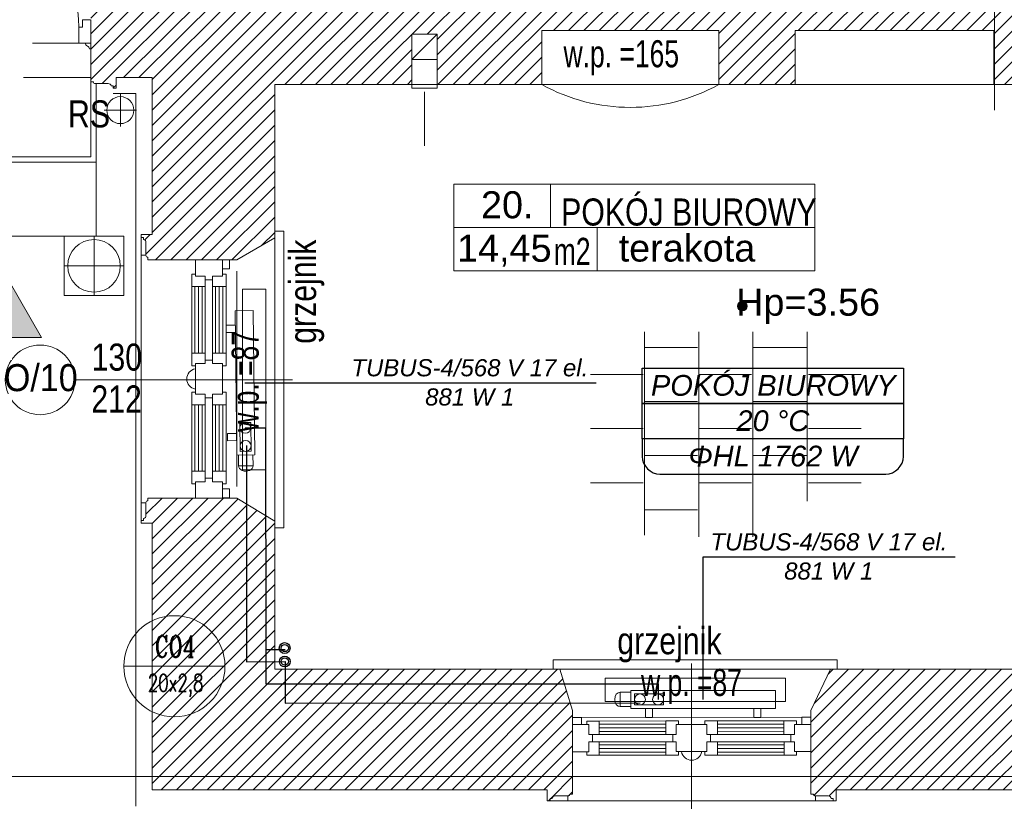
# Model space of a CAD drawing. Header units: millimetres. Extents: x -573548 to 674770, y -210017 to -47794.
# Tile 58 of 234: x 81593 to 87049, y -130159 to -125825. Entities that reach past the tile are written whole.
import ezdxf
from ezdxf.enums import TextEntityAlignment as Align
from ezdxf.lldxf.tags import DXFTag

# ---------------------------------------------------------------- set-up
doc = ezdxf.new("R2010")
doc.units = ezdxf.units.MM
for name, color, linetype, lineweight in [('_S_CO_OPIS_PION', 7, 'Continuous', 13), ('A.03 RZUT PARTERU_is$0$A-OPISY-2_Nr_pióra__2', 8, 'Continuous', 9), ('A.03 RZUT PARTERU_is$0$A-OPISY-3_Nr_pióra__6', 8, 'Continuous', 9), ('A.03 RZUT PARTERU_is$0$A-WIDOK_Nr_pióra__1', 8, 'Continuous', 9), ('A.03 RZUT PARTERU_is$0$A-WYSOKOSCI_Nr_pióra__7', 8, 'Continuous', 9), ('A.03 RZUT PARTERU_is$0$COKÓŁ_Nr_pióra__1', 8, 'Continuous', 9), ('A.03 RZUT PARTERU_is$0$detalokna_Nr_pióra__1', 8, 'Continuous', 9), ('A.03 RZUT PARTERU_is$0$detalokna_Nr_pióra__2', 8, 'Continuous', 9), ('A.03 RZUT PARTERU_is$0$detalokna_Nr_pióra__8', 8, 'Continuous', 9), ('A.03 RZUT PARTERU_is$0$DIM MALY_Nr_pióra__8', 8, 'Continuous', 9), ('A.03 RZUT PARTERU_is$0$Drawing & Figure_Nr_pióra__18', 8, 'Continuous', 9), ('A.03 RZUT PARTERU_is$0$DRZWI_Nr_pióra__2', 8, 'Continuous', 9), ('A.03 RZUT PARTERU_is$0$linia nadproza_Nr_pióra__1', 8, 'Continuous', 9), ('A.03 RZUT PARTERU_is$0$Nowe_A-DRZWI_Nr_pióra__59', 8, 'Continuous', 9), ('A.03 RZUT PARTERU_is$0$Nowe_A-OKNA-OPIS_Nr_pióra__59', 8, 'Continuous', 9), ('A.03 RZUT PARTERU_is$0$Nowe_A_okno_Nr_pióra__59', 8, 'Continuous', 9), ('A.03 RZUT PARTERU_is$0$Nowe_Annotation - Text_Nr_pióra__59', 8, 'Continuous', 9), ('A.03 RZUT PARTERU_is$0$Nowe_DRZWI_Nr_pióra__59', 8, 'Continuous', 9), ('A.03 RZUT PARTERU_is$0$Nowe_GRZEJNIK_Nr_pióra__59', 8, 'Continuous', 9), ('A.03 RZUT PARTERU_is$0$opaska_Nr_pióra__1', 8, 'Continuous', 9), ('A.03 RZUT PARTERU_is$0$opisy inne_Nr_pióra__1', 8, 'Continuous', 9), ('A.03 RZUT PARTERU_is$0$OSIE_Nr_pióra__1', 8, 'Continuous', 9), ('A.03 RZUT PARTERU_is$0$PARAPET_Nr_pióra__7', 8, 'Continuous', 9), ('A.03 RZUT PARTERU_is$0$podciagi_Nr_pióra__1', 8, 'Continuous', 9), ('A.03 RZUT PARTERU_is$0$POSADZKI_Nr_pióra__18', 8, 'Continuous', 9), ('A.03 RZUT PARTERU_is$0$PROG_Nr_pióra__6', 8, 'Continuous', 9), ('A.03 RZUT PARTERU_is$0$RURY SPUSTOWE_Nr_pióra__3', 8, 'Continuous', 9), ('A.03 RZUT PARTERU_is$0$SCHODY_Nr_pióra__1', 8, 'Continuous', 9), ('A.03 RZUT PARTERU_is$0$SCIANY_KONSTR_Nr_pióra__21', 8, 'Continuous', 9), ('A.03 RZUT PARTERU_is$0$Structural - Bearing_Nr_pióra__21', 8, 'Continuous', 9), ('A.03 RZUT PARTERU_is$0$Structural - Grid', 8, 'Continuous', 9), ('A.03 RZUT PARTERU_is$0$Structural - Grid_Nr_pióra__17', 8, 'Continuous', 9), ('A.03 RZUT PARTERU_is$0$WYCIĄG_Nr_pióra__1', 8, 'Continuous', 9), ('FLUID-Powrót', 7, 'Continuous', 30), ('FLUID-Zasilanie', 7, 'Continuous', 30), ('SAN_Armatura CO na rozwinięciu', 7, 'Continuous', 13), ('SAN_Armatura CO na rzucie', 7, 'Continuous', 13), ('SAN_Grzejniki CO na rzucie', 7, 'Continuous', 13), ('SAN_Przewody powrotne CO na rzucie', 5, 'Continuous', 40), ('SAN_Przewody zasilające CO na rzucie', 1, 'Continuous', 40)]:
    doc.layers.add(name, color=color, linetype=linetype, lineweight=lineweight)
for name, color, linetype in [('SAN_Etykiety grzejników CO na rzucie', 7, 'Continuous'), ('SAN_Etykiety pomieszczeń na rzucie', 7, 'Continuous'), ('SAN_Piony CO na rzucie', 8, 'Continuous')]:
    doc.layers.add(name, color=color, linetype=linetype)
doc.styles.add('A.03 RZUT PARTERU_is$0$STYL_AUTOMATYCZNY_2', font='arial.ttf')
doc.styles.add('A.03 RZUT PARTERU_is$0$STYL_AUTOMATYCZNY_3', font='arial.ttf', dxfattribs={"width": 0.8})
doc.styles.add('A.03 RZUT PARTERU_is$0$STYL_AUTOMATYCZNY_4', font='arial.ttf', dxfattribs={"width": 0.7})
doc.styles.add('A.03 RZUT PARTERU_is$0$STYL_AUTOMATYCZNY_6', font='arial.ttf', dxfattribs={"width": 0.9})
doc.styles.add('A.03 RZUT PARTERU_is$0$STYL_AUTOMATYCZNY_8', font='arial.ttf', dxfattribs={"width": 0.8})
doc.styles.add('Etykiety grzejników CO na rzucie', font='ariali.ttf')
doc.styles.add('Etykiety pomieszczeń na rzucie', font='ariali.ttf')
doc.styles.add('JOLARD', font='complex.shx', dxfattribs={"width": 0.7})
tags = doc.linetypes.add('DASH', pattern=[15, 10, -5]).pattern_tags.tags
tags[6:7] = [DXFTag(74, 4), DXFTag(75, 0), DXFTag(340, '0'), DXFTag(46, 0.0), DXFTag(50, 0.0), DXFTag(44, 0.0), DXFTag(45, 0.0)]
tags[4:5] = [DXFTag(74, 4), DXFTag(75, 0), DXFTag(340, '0'), DXFTag(46, 0.0), DXFTag(50, 0.0), DXFTag(44, 0.0), DXFTag(45, 0.0)]
pattern_1 = [(45, (655149.01, 0), (-42.426407, 42.426407), [])]

# ---------------------------------------------------------------- blocks, each defined once
blk = doc.blocks.new('A.03 RZUT PARTERU_is$0$Standardowy znacznik osi_3')
at = {"layer": 'A.03 RZUT PARTERU_is$0$Structural - Grid_Nr_pióra__17'}
blk.add_line((2962.2, 0), (40906.6, 0), dxfattribs=at)
at = {"layer": 'A.03 RZUT PARTERU_is$0$Structural - Grid_Nr_pióra__17', "style": 'A.03 RZUT PARTERU_is$0$STYL_AUTOMATYCZNY_2'}
for tag, p in [('AC_MarkerText_1_0', (-250, -335)), ('AC_MarkerText_1_1', (44118.7, -335))]:
    blk.add_attdef(tag, text='', height=350, rotation=180, dxfattribs=at).set_placement(p, align=Align.TOP_CENTER)
blk = doc.blocks.new('A.03 RZUT PARTERU_is')
at = {"layer": 'A.03 RZUT PARTERU_is$0$A-WIDOK_Nr_pióra__1'}
blk.add_hatch(color=256, dxfattribs=at).paths.add_polyline_path([(736630.8, -102062.3), (736328, -102586.7), (736933.5, -102586.7)])
at = {"layer": 'A.03 RZUT PARTERU_is$0$A-WYSOKOSCI_Nr_pióra__7'}
blk.add_hatch(color=256, dxfattribs=at).paths.add_polyline_path([(740844.2, -102413.1, 1), (740790.8, -102413.1, 1)])
at = {"layer": 'A.03 RZUT PARTERU_is$0$Drawing & Figure_Nr_pióra__18'}
h = blk.add_hatch(dxfattribs=at)
h.set_pattern_fill('Common_Brick_0004', color=256, style=0, pattern_type=2)
h.set_pattern_definition(pattern_1)
h.paths.add_polyline_path([(735455.7, -98345.2), (735395.7, -98345.2), (735395.7, -98360.2), (735408.7, -98360.2), (735408.7, -98372.2, -0.371445), (735421.7, -98388.1), (735421.7, -98460.5, 0.436052), (735431.7, -98470.2), (735431.7, -98485.2), (735455.7, -98485.2), (735776.3, -98485.2), (736135, -98343.5), (736135, -98085.2), (737045, -98085.2), (737045, -97887.4), (737050.6, -97887.4), (738195, -97887.4), (738195, -98085.2), (742776.3, -98085.2), (742776.3, -98665.2), (743719.8, -98665.2), (743719.8, -98281.5), (744542.7, -98281.5), (744542.7, -98665.2), (746016.3, -98665.2), (746016.3, -98855.2), (746159.7, -98855.2), (746159.7, -98855), (746166.3, -98665.2), (747246.3, -98665.2), (747246.3, -98365.2), (747246.3, -98095.2), (747282, -97255.2), (747610.7, -97256.4), (750156.3, -97265.2), (750156.3, -98890.5), (750156.3, -99595.2), (750436.3, -99595.2), (750436.3, -99735.2), (750156.3, -99735.2), (750156.3, -100105.2), (749506.3, -100105.2), (748146.3, -100105.2), (748237.5, -100675.2), (747316.3, -100675.2), (747277.5, -100675.2), (747316.3, -100105.2), (746116.3, -100105.2), (746127, -99795.6), (745975, -99795.5), (745966.3, -100035.2), (745736.3, -100035.2), (745736.3, -100220.1), (745386.3, -100158.5), (745386.3, -100035.2), (744686.1, -100035.2), (744686.1, -100035.2), (744686.1, -100011, 0.414287), (744682.1, -100007), (744608, -100007), (744608, -100035.2), (744572.3, -100035.2), (744572.3, -100138.2), (744608, -100138.2), (744608, -100165.2), (744656.3, -100165.2), (744636.3, -100774.1), (744815.5, -100774.1), (744836.8, -100774), (744836.8, -101430.2), (744836.8, -101978.1), (744836.8, -102684), (744826.3, -102684), (744826.3, -102684.1), (743396.3, -102684.1), (743396.3, -102194.7), (743396.3, -102194.7), (743396.3, -102197.7), (743266.3, -102197.7), (743266.3, -102197.5), (742673.3, -102209.9), (742676.3, -102949.1), (743286.3, -102938.9), (743416.3, -102938.9), (743416.3, -102835.5), (744796.3, -102835.5), (744796.3, -103312.4), (744796.3, -104725.5), (744416.3, -104725.5), (744326.3, -105075.5), (744326.3, -105485.5), (744326.3, -105509.5), (744341.3, -105509.5, 0.436052), (744351, -105519.5), (744423.4, -105519.5, -0.371445), (744439.3, -105532.5), (744451.3, -105532.5), (744451.3, -105545.5), (744466.3, -105545.5), (744466.3, -105485.5), (745121.3, -105485.5), (745186.3, -105485.5), (745186.3, -105475.2), (745196.3, -105475.2, -0.334097), (745216.9, -105446.2), (745227.6, -105442, 0.270785), (745273.3, -105390.9), (745285.9, -105390.9), (745285.9, -105340.5), (745515.5, -105275.5), (745515.5, -105005.5), (745512, -104885.5), (745507.4, -104725.5), (745137.4, -104725.5), (745137.4, -103312.4), (745137.4, -101978.1), (745137.4, -101430.2), (745137.4, -100774.2), (749506.3, -100756.7), (750166.3, -100754.1), (750165.2, -101260.5), (750445.2, -101260.5), (750445.2, -101400.5), (750165.2, -101400.5), (750165.2, -101430.2), (750166.3, -103065.3), (750296.3, -103065.3), (750875.7, -103065.5), (750885.5, -101430.2), (750896.1, -99665.5), (751746.1, -99666.9), (751746.2, -98956.9), (750736.3, -98955.2), (750736.2, -98955.2), (750736.3, -98890.5), (750740.7, -96695.2), (750336.3, -96678.8), (750206.3, -96678.8), (750206.3, -97105.2), (747610.7, -97087), (747356.3, -97085.2), (747356.3, -96685.2), (747136, -96684.7), (747116.3, -98095.2), (746976.3, -98096.7), (746976.3, -98096.8), (746976.3, -98352.1), (746976.3, -98376.7), (746836.3, -98376.7), (746836.3, -98098.1), (743436.3, -98133.7), (743436.3, -96675.2), (742765, -96656.2), (742765, -97545.2), (736675, -97565.2), (736675, -96685.2), (736435, -96545.2), (736235, -96545.2), (736005, -96545.2), (735981, -96545.2), (735981, -96560.2, 0.436052), (735971, -96570), (735971, -96642.3, -0.371445), (735958, -96658.2), (735958, -96670.2), (735945, -96670.2), (735945, -96685.2), (736005, -96685.2), (736005, -96800.8), (736005, -97495.2), (735455.7, -97495.2)])
h = blk.add_hatch(dxfattribs=at)
h.set_pattern_fill('Common_Brick_0004', color=256, style=0, pattern_type=2)
h.set_pattern_definition(pattern_1)
h.paths.add_polyline_path([(737251.7, -100515), (737206.3, -100825.2), (737206.3, -101145.2), (737206.3, -101169.2), (737221.3, -101169.2, 0.436052), (737231, -101179.2), (737303.4, -101179.2, -0.371445), (737319.3, -101192.2), (737331.3, -101192.2), (737331.3, -101205.2), (737346.3, -101205.2), (737346.3, -101145.2), (737546.3, -101145.2), (737546.3, -101901.5), (737546.3, -102017.1), (737486.3, -102017.1), (737486.3, -102032.1), (737499.3, -102032.1), (737499.3, -102044.1, -0.371445), (737512.3, -102060), (737512.3, -102132.3, 0.436052), (737522.3, -102142.1), (737522.3, -102157.1), (737546.3, -102157.1), (737786.3, -102157.1), (737816.3, -102157.1), (738016.3, -102157.1), (738226.3, -102035.2), (738226.3, -101185.2), (738986.3, -101185.2), (738986.3, -101045.2), (738986.3, -100905.2), (739126.3, -100905.2), (739126.3, -101185.2), (739706.3, -101185.2), (739706.3, -100885.2), (740686.3, -100885.2), (740686.3, -101185.2), (741110.5, -101185.2), (741110.5, -100885.2), (742210.5, -100885.2), (742210.5, -101185.2), (742215, -101185.2), (743166.3, -101185.2), (743166.3, -101250.1), (743396.3, -101250.1), (743396.3, -100780.2), (743396.3, -100774.1), (743596.3, -100774.1), (743576.2, -100165.2), (743576.2, -100035.2), (742776.3, -100035.2), (742776.3, -100485.2), (742215, -100485.2), (737256.1, -100485.2)])
h = blk.add_hatch(dxfattribs=at)
h.set_pattern_fill('Common_Brick_0004', color=256, style=0, pattern_type=2)
h.set_pattern_definition(pattern_1)
h.paths.add_polyline_path([(738226.3, -104425.2), (738226.3, -103604.7), (738016.3, -103477.1), (737546.3, -103477.1), (737522.3, -103477.1), (737522.3, -103492.1, 0.436052), (737512.3, -103501.8), (737512.3, -103574.2, -0.371445), (737499.3, -103590.1), (737499.3, -103602.1), (737486.3, -103602.1), (737486.3, -103617.1), (737546.3, -103617.1), (737546.3, -105095.2), (739620.7, -105095.2), (739736.3, -105095.2), (739736.3, -105155.2), (739751.3, -105155.2), (739751.3, -105142.2), (739763.3, -105142.2, -0.371445), (739779.1, -105129.2), (739851.5, -105129.2, 0.436052), (739861.3, -105119.2), (739876.3, -105119.2), (739876.3, -105095.2), (739876.3, -104883.5), (739876.3, -104855.2), (739876.3, -104655.2), (739806.3, -104425.2)])
h = blk.add_hatch(dxfattribs=at)
h.set_pattern_fill('Common_Brick_0004', color=256, style=0, pattern_type=2)
h.set_pattern_definition(pattern_1)
h.paths.add_polyline_path([(741196.3, -105119.2), (741211.3, -105119.2, 0.436052), (741221, -105129.2), (741293.4, -105129.2, -0.371445), (741309.3, -105142.2), (741321.3, -105142.2), (741321.3, -105155.2), (741336.3, -105155.2), (741336.3, -105095.2), (741451.8, -105095.2), (742686.3, -105095.2), (742686.3, -105485.5), (743566.3, -105485.5), (743566.3, -105545.5), (743581.3, -105545.5), (743581.3, -105532.5), (743593.3, -105532.5, -0.371445), (743609.1, -105519.5), (743681.5, -105519.5, 0.436052), (743691.3, -105509.5), (743706.3, -105509.5), (743706.3, -105485.5), (743706.3, -105075.5), (743706.3, -105065.1), (743706.6, -105065.1), (743716.3, -104725.5), (743416.3, -104725.5), (743416.3, -104419.1), (743406.3, -104419.1), (743406.3, -104418.5), (743136.3, -104418.5), (743136.3, -104278.5), (743416.3, -104278.5), (743416.3, -104182.6), (743416.3, -103816.5), (743286.3, -103816.5), (743286.3, -103811.5), (742676.3, -103859.1), (742676.3, -103860.2), (742676.3, -104425.2), (741306.3, -104425.2), (741196.3, -104655.2), (741196.3, -104855.2), (741196.3, -105095.2)])
at = {"layer": 'A.03 RZUT PARTERU_is$0$A-OPISY-3_Nr_pióra__6'}
for p, q in [((739754.9, -101737.4), (739754.9, -101977.5)), ((739218.8, -101977.4), (741218.8, -101977.4)), ((740011.8, -101977.5), (740011.8, -102217.5))]:
    blk.add_line(p, q, dxfattribs=at)
blk.add_lwpolyline([(739218.8, -102217.5), (739218.8, -101737.4), (741218.8, -101737.4), (741218.8, -102217.5)], close=True, dxfattribs=at)
at = {"layer": 'A.03 RZUT PARTERU_is$0$A-WIDOK_Nr_pióra__1'}
for q in [(739126.3, -100905.2), (739126.3, -101045.2)]:
    blk.add_line((738986.3, -101045.2), q, dxfattribs=at)
blk.add_lwpolyline([(736630.8, -102062.3), (736328, -102586.7), (736933.5, -102586.7)], close=True, dxfattribs=at)
at = {"layer": 'A.03 RZUT PARTERU_is$0$A-WYSOKOSCI_Nr_pióra__7'}
blk.add_circle((740817.5, -102413.1), 26.7, dxfattribs=at)
at = {"layer": 'A.03 RZUT PARTERU_is$0$COKÓŁ_Nr_pióra__1'}
for p, q in [((737206.3, -101145.2), (737206.3, -101235.2)), ((737456.3, -101235.2), (737331.3, -101235.2)), ((737456.3, -101235.2), (737456.3, -105185.2))]:
    blk.add_line(p, q, dxfattribs=at)
at = {"layer": 'A.03 RZUT PARTERU_is$0$detalokna_Nr_pióra__1'}
for p, q in [((737486.1, -102130.8), (737486.1, -102032.1)), ((737486.1, -103503.3), (737486.1, -103602.1)), ((739850, -105155.4), (739751.3, -105155.4)), ((741222.5, -105155.4), (741321.3, -105155.4))]:
    blk.add_line(p, q, dxfattribs=at)
at = {"layer": 'A.03 RZUT PARTERU_is$0$detalokna_Nr_pióra__2'}
for points in [[(738226.3, -101998.1), (738276.3, -101998.1), (738276.3, -103642.1), (738226.3, -103642.1)], [(737512.3, -102130.8), (737486.1, -102130.8), (737486.1, -103503.3), (737512.3, -103503.3)], [(739769.1, -104425.2), (739769.1, -104375.2), (741343.6, -104375.2), (741343.6, -104425.2)], [(739850, -105129.2), (739850, -105155.4), (741222.5, -105155.4), (741222.5, -105129.2)]]:
    blk.add_lwpolyline(points, dxfattribs=at)
at = {"layer": 'A.03 RZUT PARTERU_is$0$detalokna_Nr_pióra__8'}
for p, q in [((738226.3, -102035.2), (738226.3, -103604.7)), ((738016.3, -102220), (738016.3, -103414.2)), ((739806.3, -104425.2), (741306.3, -104425.2)), ((739926.3, -104693.5), (741146.2, -104693.1))]:
    blk.add_line(p, q, dxfattribs=at)
at = {"layer": 'A.03 RZUT PARTERU_is$0$DIM MALY_Nr_pióra__8'}
for p, q in [((742215, -101327.5), (742215, -99903.8)), ((737140.3, -100867.3), (737140.3, -100955.2))]:
    blk.add_line(p, q, dxfattribs=at)
at = {"layer": 'A.03 RZUT PARTERU_is$0$DRZWI_Nr_pióra__2'}
blk.add_lwpolyline([(737206.3, -100986), (737206.3, -100955.2), (737174.3, -100955.2, 0.200085), (737188.1, -100971.4, -0.284482), (737199.5, -100986)], format="xyb", close=True, dxfattribs=at)
at = {"layer": 'A.03 RZUT PARTERU_is$0$linia nadproza_Nr_pióra__1'}
blk.add_line((739706.3, -101185.2), (740686.3, -101185.2), dxfattribs=at)
at = {"layer": 'A.03 RZUT PARTERU_is$0$Nowe_A-DRZWI_Nr_pióra__59'}
blk.add_lwpolyline([(736269.1, -100867.3), (736269.1, -100007.3, -0.411511), (737140.3, -100867.3)], format="xyb", dxfattribs=at)
at = {"layer": 'A.03 RZUT PARTERU_is$0$Nowe_A-OKNA-OPIS_Nr_pióra__59'}
for p, q in [((738323.7, -102822.1), (737118.6, -102822.1)), ((740536.3, -104395.3), (740536.3, -105600.4))]:
    blk.add_line(p, q, dxfattribs=at)
blk.add_circle((736925.6, -102822.1), 193, dxfattribs=at)
at = {"layer": 'A.03 RZUT PARTERU_is$0$Nowe_A_okno_Nr_pióra__59'}
for points in [[(737935.9, -102157.1), (737785.9, -102157.1), (737785.9, -102247.1), (737840.9, -102247.1), (737840.9, -102267.1), (737880.9, -102267.1), (737880.9, -102247.1), (737935.9, -102247.1)], [(737935.9, -102157.1), (737975.9, -102157.1), (737975.9, -102207.1), (737935.9, -102207.1)], [(737765.9, -102305.3), (737840.9, -102305.3), (737840.9, -102247.1), (737785.9, -102247.1), (737785.9, -102235.3), (737765.9, -102235.3)], [(737955.9, -102305.3), (737880.9, -102305.3), (737880.9, -102247.1), (737935.9, -102247.1), (737935.9, -102235.3), (737955.9, -102235.3)], [(737765.9, -102673.9), (737840.9, -102673.9), (737840.9, -102732.1), (737785.9, -102732.1), (737785.9, -102743.9), (737765.9, -102743.9)], [(737955.9, -102673.8), (737880.9, -102673.9), (737880.9, -102732.1), (737935.9, -102732), (737935.9, -102743.8), (737955.9, -102743.8)], [(737765.9, -102960.3), (737840.9, -102960.3), (737840.9, -102902.1), (737785.9, -102902.1), (737785.9, -102890.3), (737765.9, -102890.3)], [(737955.9, -102960.3), (737880.9, -102960.3), (737880.9, -102902.1), (737935.9, -102902.1), (737935.9, -102890.3), (737955.9, -102890.3)], [(737765.9, -103328.9), (737840.9, -103328.9), (737840.9, -103387.1), (737785.9, -103387.1), (737785.9, -103398.9), (737765.9, -103398.9)], [(737955.9, -103328.8), (737880.9, -103328.9), (737880.9, -103387.1), (737935.9, -103387), (737935.9, -103398.8), (737955.9, -103398.8)], [(737935.9, -103477), (737785.9, -103477.1), (737785.9, -103387.1), (737840.9, -103387.1), (737840.9, -103367.1), (737880.9, -103367.1), (737880.9, -103387.1), (737935.9, -103387)], [(737935.9, -103477), (737975.9, -103477), (737975.9, -103427), (737935.9, -103427)], [(739876.3, -104733.5), (739876.3, -104693.5), (739926.3, -104693.5), (739926.3, -104733.5)], [(740024.5, -104713.5), (740024.5, -104788.5), (739966.3, -104788.5), (739966.3, -104733.5), (739954.5, -104733.5), (739954.5, -104713.5)], [(740393, -104713.4), (740393, -104788.4), (740451.2, -104788.4), (740451.2, -104733.4), (740463, -104733.4), (740463, -104713.4)], [(740679.5, -104713.3), (740679.5, -104788.3), (740621.3, -104788.3), (740621.3, -104733.3), (740609.5, -104733.3), (740609.5, -104713.3)], [(741048, -104713.2), (741048, -104788.2), (741106.2, -104788.2), (741106.2, -104733.2), (741118, -104733.2), (741118, -104713.2)], [(741146.2, -104733.1), (741146.2, -104693.1), (741196.2, -104693.1), (741196.2, -104733.1)], [(739876.3, -104733.5), (739876.3, -104883.5), (739966.3, -104883.5), (739966.3, -104828.5), (739986.3, -104828.5), (739986.3, -104788.5), (739966.3, -104788.5), (739966.3, -104733.5)], [(741196.2, -104733.1), (741196.3, -104883.1), (741106.3, -104883.2), (741106.2, -104828.2), (741086.2, -104828.2), (741086.2, -104788.2), (741106.2, -104788.2), (741106.2, -104733.2)], [(740024.5, -104903.5), (740024.5, -104828.5), (739966.3, -104828.5), (739966.3, -104883.5), (739954.5, -104883.5), (739954.5, -104903.5)], [(740393.1, -104903.4), (740393, -104828.4), (740451.2, -104828.4), (740451.3, -104883.4), (740463.1, -104883.4), (740463.1, -104903.4)], [(740679.5, -104903.3), (740679.5, -104828.3), (740621.3, -104828.3), (740621.3, -104883.3), (740609.5, -104883.3), (740609.5, -104903.3)], [(741048.1, -104903.2), (741048.1, -104828.2), (741106.2, -104828.2), (741106.3, -104883.2), (741118.1, -104883.2), (741118.1, -104903.2)]]:
    blk.add_lwpolyline(points, close=True, dxfattribs=at)
for points in [[(737765.9, -102673.9), (737765.9, -102305.3)], [(737783.4, -102305.3), (737783.3, -102673.9)], [(737803.4, -102305.3), (737803.3, -102673.9)], [(737823.4, -102305.3), (737823.3, -102673.9)], [(737840.9, -102305.3), (737840.9, -102673.9)], [(737880.9, -102305.3), (737880.9, -102673.9)], [(737898.4, -102305.3), (737898.2, -102673.9)], [(737918.4, -102305.3), (737918.2, -102673.9)], [(737938.4, -102305.3), (737938.2, -102673.8)], [(737955.9, -102673.8), (737955.9, -102305.3)], [(737785.9, -102822.1), (737785.9, -102732.1), (737840.9, -102732.1), (737840.9, -102712.1), (737880.9, -102712.1), (737880.9, -102732.1), (737935.9, -102732), (737935.9, -102822), (737935.9, -102822)], [(737785.9, -102812.1), (737785.9, -102902.1), (737840.9, -102902.1), (737840.9, -102922.1), (737880.9, -102922.1), (737880.9, -102902.1), (737935.9, -102902.1), (737935.9, -102812.1), (737935.9, -102812.1)], [(737765.9, -102960.3), (737765.9, -103328.9)], [(737783.4, -103328.9), (737783.3, -102960.3)], [(737803.4, -103328.9), (737803.3, -102960.3)], [(737823.4, -103328.9), (737823.3, -102960.3)], [(737840.9, -103328.9), (737840.9, -102960.3)], [(737880.9, -103328.9), (737880.9, -102960.3)], [(737898.4, -103328.9), (737898.2, -102960.3)], [(737918.4, -103328.9), (737918.2, -102960.3)], [(737938.4, -103328.8), (737938.2, -102960.3)], [(737955.9, -102960.3), (737955.9, -103328.8)], [(740393, -104713.4), (740024.5, -104713.5)], [(740679.5, -104713.3), (741048, -104713.2)], [(740024.5, -104731), (740393, -104731)], [(740024.5, -104751), (740393, -104751)], [(740541.3, -104883.3), (740451.3, -104883.4), (740451.2, -104828.4), (740431.2, -104828.4), (740431.2, -104788.4), (740451.2, -104788.4), (740451.2, -104733.4), (740541.2, -104733.3), (740541.2, -104733.4)], [(740531.3, -104883.3), (740621.3, -104883.3), (740621.3, -104828.3), (740641.3, -104828.3), (740641.3, -104788.3), (740621.3, -104788.3), (740621.3, -104733.3), (740531.3, -104733.3), (740531.3, -104733.3)], [(741048, -104730.7), (740679.5, -104731)], [(741048, -104750.7), (740679.5, -104751)], [(740024.5, -104771), (740393, -104771)], [(740024.5, -104788.5), (740393, -104788.4)], [(741048, -104770.7), (740679.5, -104771)], [(741048, -104788.2), (740679.5, -104788.3)], [(740024.5, -104828.5), (740393, -104828.4)], [(740024.5, -104846), (740393.1, -104846)], [(740024.5, -104866), (740393.1, -104866)], [(741048.1, -104828.2), (740679.5, -104828.3)], [(741048.1, -104845.7), (740679.5, -104845.9)], [(741048.1, -104865.7), (740679.5, -104865.9)], [(740024.5, -104886), (740393.1, -104886)], [(740393.1, -104903.4), (740024.5, -104903.5)], [(741048.1, -104885.7), (740679.5, -104885.9)], [(740679.5, -104903.3), (741048.1, -104903.2)]]:
    blk.add_lwpolyline(points, dxfattribs=at)
for points in [[(737785.9, -102873.3), (737785.9, -102760.9, 0.845314)], [(740592.5, -104883.3), (740480.1, -104883.3, 0.845314)]]:
    blk.add_lwpolyline(points, format="xyb", close=True, dxfattribs=at)
at = {"layer": 'A.03 RZUT PARTERU_is$0$Nowe_DRZWI_Nr_pióra__59'}
blk.add_lwpolyline([(737204.3, -100825.2), (737161, -100825.2), (737161, -100867.3), (737140.3, -100867.3), (737140.3, -100955.2), (737204.3, -100955.2)], dxfattribs=at)
at = {"layer": 'A.03 RZUT PARTERU_is$0$Nowe_GRZEJNIK_Nr_pióra__59'}
for points in [[(738046.3, -102320.1), (738046.3, -103320.1), (738176.3, -103320.1), (738176.3, -102320.1)], [(740056.4, -104605.2), (741056.4, -104605.2), (741056.4, -104475.2), (740056.4, -104475.2)]]:
    blk.add_lwpolyline(points, close=True, dxfattribs=at)
at = {"layer": 'A.03 RZUT PARTERU_is$0$opaska_Nr_pióra__1'}
blk.add_lwpolyline([(737389.2, -102025.2), (737059.2, -102025.2), (737059.2, -102355.2), (737389.2, -102355.2)], close=True, dxfattribs=at)
blk.add_circle((737224.2, -102190.2), 145.8, dxfattribs=at)
at = {"layer": 'A.03 RZUT PARTERU_is$0$OSIE_Nr_pióra__1'}
for p, q in [((737370.3, -101416.7), (737370.3, -101236.7)), ((737280.3, -101326.7), (737460.3, -101326.7)), ((737224.2, -102025.2), (737224.2, -102355.2)), ((737389.2, -102190.2), (737059.2, -102190.2))]:
    blk.add_line(p, q, dxfattribs=at)
at = {"layer": 'A.03 RZUT PARTERU_is$0$podciagi_Nr_pióra__1'}
for p, q in [((741110.5, -100885.2), (741110.5, -101185.2)), ((742210.5, -100885.2), (741110.5, -100885.2)), ((742210.5, -100885.2), (742210.5, -101185.2)), ((736832.7, -101145.2), (737206.3, -101145.2))]:
    blk.add_line(p, q, dxfattribs=at)
blk.add_arc((740196.3, -100298.5), 1013.1, 241.0759, 298.9241, dxfattribs=at)
at = {"layer": 'A.03 RZUT PARTERU_is$0$POSADZKI_Nr_pióra__18'}
for p, q in [((740275.6, -102556.5), (740275.6, -103683.3)), ((740575.6, -102556.5), (740575.6, -103692.1)), ((740875.6, -102556.5), (740875.6, -103692.1)), ((741175.6, -102556.5), (741175.6, -103494.7)), ((740568.1, -102642.3), (740275.6, -102642.3)), ((740875.6, -102642.3), (741175.6, -102642.3)), ((740268.1, -102792.1), (739975.6, -102792.1)), ((740575.6, -102792.1), (740868.1, -102792.1)), ((741475.6, -102792.1), (741183.1, -102792.1)), ((740568.1, -102942.3), (740275.6, -102942.3)), ((740875.6, -102942.3), (741175.6, -102942.3)), ((740268.1, -103092.1), (739975.6, -103092.1)), ((740575.6, -103092.1), (740868.1, -103092.1)), ((741475.6, -103092.1), (741183.1, -103092.1)), ((740568.1, -103242.3), (740275.6, -103242.3)), ((740875.6, -103242.3), (741175.6, -103242.3)), ((740268.1, -103392.1), (739975.6, -103392.1)), ((740575.6, -103392.1), (740868.1, -103392.1)), ((741475.6, -103392.1), (741183.1, -103392.1)), ((740568.1, -103542.3), (740275.6, -103542.3))]:
    blk.add_line(p, q, dxfattribs=at)
at = {"layer": 'A.03 RZUT PARTERU_is$0$PROG_Nr_pióra__6'}
blk.add_line((736884, -100955.2), (737190.3, -100955.2), dxfattribs=at)
at = {"layer": 'A.03 RZUT PARTERU_is$0$RURY SPUSTOWE_Nr_pióra__3'}
blk.add_circle((737370.3, -101326.7), 75, dxfattribs=at)
at = {"layer": 'A.03 RZUT PARTERU_is$0$SCHODY_Nr_pióra__1'}
for p in [(737236.3, -101615.2), (735835.3, -102025.2)]:
    blk.add_line(p, (737236.3, -102025.2), dxfattribs=at)
for points in [[(735876.3, -101235.2), (735876.3, -101615.2), (737236.3, -101615.2), (737236.3, -101179.2)], [(735906.3, -101235.2), (735906.3, -101585.2), (737206.3, -101585.2), (737206.3, -101235.2)]]:
    blk.add_lwpolyline(points, dxfattribs=at)
at = {"layer": 'A.03 RZUT PARTERU_is$0$SCIANY_KONSTR_Nr_pióra__21'}
for p, q in [((739706.3, -100885.2), (739706.3, -101185.2)), ((740686.3, -100885.2), (739706.3, -100885.2)), ((740686.3, -100885.2), (740686.3, -101185.2)), ((738986.3, -100905.2), (738986.3, -101185.2)), ((738986.3, -100905.2), (739126.3, -100905.2)), ((739126.3, -100905.2), (739126.3, -101185.2)), ((737816.3, -102157.1), (737546.3, -102157.1)), ((737786.3, -102157.1), (737986.3, -102157.1)), ((737786.3, -102157.1), (737986.3, -102157.1)), ((737786.3, -102157.1), (737986.3, -102157.1)), ((737816.3, -102157.1), (738016.3, -102157.1)), ((737546.3, -103477.1), (738016.3, -103477.1)), ((737816.3, -103477.1), (738016.3, -103477.1)), ((739876.3, -104655.2), (739806.3, -104425.2)), ((741196.3, -104655.2), (741306.3, -104425.2)), ((739876.3, -104855.2), (739876.3, -104655.2)), ((739876.3, -104855.2), (739876.3, -104655.2)), ((739876.3, -104855.2), (739876.3, -104655.2)), ((741196.3, -104855.2), (741196.3, -104655.2)), ((739876.3, -104855.2), (739876.3, -105095.2)), ((741196.3, -105095.2), (741196.3, -104855.2))]:
    blk.add_line(p, q, dxfattribs=at)
blk.add_lwpolyline([(739126.3, -101045.2), (739126.3, -100905.2), (738986.3, -100905.2), (738986.3, -101045.2)], dxfattribs=at)
blk.add_lwpolyline([(737546.3, -103477.1), (737522.3, -103477.1), (737522.3, -103492.1, 0.436052), (737512.3, -103501.8), (737512.3, -103574.2, -0.371445), (737499.3, -103590.1), (737499.3, -103602.1), (737486.3, -103602.1), (737486.3, -103617.1), (737546.3, -103617.1), (737546.3, -103732.6)], format="xyb", dxfattribs=at)
at = {"layer": 'A.03 RZUT PARTERU_is$0$Structural - Bearing_Nr_pióra__21'}
for p, q in [((737206.3, -100825.2), (737206.3, -101145.2)), ((737546.3, -101145.2), (737346.3, -101145.2)), ((737546.3, -101145.2), (737546.3, -102017.1)), ((738226.3, -101185.2), (738226.3, -102035.2)), ((738986.3, -101185.2), (738226.3, -101185.2)), ((739706.3, -101185.2), (739126.3, -101185.2)), ((742210.5, -101185.2), (740686.3, -101185.2)), ((743166.3, -101185.2), (742210.5, -101185.2)), ((738016.3, -102157.1), (738226.3, -102035.2)), ((738016.3, -103477.1), (738226.3, -103604.7)), ((737546.3, -103617.1), (737546.3, -105095.2)), ((738226.3, -103604.7), (738226.3, -104425.2)), ((739806.3, -104425.2), (738226.3, -104425.2)), ((742676.3, -104425.2), (741306.3, -104425.2)), ((739736.3, -105095.2), (737546.3, -105095.2)), ((742686.3, -105095.2), (741336.3, -105095.2))]:
    blk.add_line(p, q, dxfattribs=at)
for points in [[(737206.3, -101145.2), (737206.3, -101169.2), (737221.3, -101169.2, 0.436052), (737231, -101179.2), (737303.4, -101179.2, -0.371445), (737319.3, -101192.2), (737331.3, -101192.2), (737331.3, -101205.2), (737346.3, -101205.2), (737346.3, -101145.2), (737461.8, -101145.2)], [(737546.3, -102157.1), (737522.3, -102157.1), (737522.3, -102142.1, -0.436052), (737512.3, -102132.3), (737512.3, -102060, 0.371445), (737499.3, -102044.1), (737499.3, -102032.1), (737486.3, -102032.1), (737486.3, -102017.1), (737546.3, -102017.1), (737546.3, -101901.5)], [(737546.3, -103477.1), (737522.3, -103477.1), (737522.3, -103492.1, 0.436052), (737512.3, -103501.8), (737512.3, -103574.2, -0.371445), (737499.3, -103590.1), (737499.3, -103602.1), (737486.3, -103602.1), (737486.3, -103617.1), (737546.3, -103617.1), (737546.3, -103732.6)], [(739876.3, -105095.2), (739876.3, -105119.2), (739861.3, -105119.2, -0.436052), (739851.5, -105129.2), (739779.1, -105129.2, 0.371445), (739763.3, -105142.2), (739751.3, -105142.2), (739751.3, -105155.2), (739736.3, -105155.2), (739736.3, -105095.2), (739620.7, -105095.2)], [(741196.3, -105095.2), (741196.3, -105119.2), (741211.3, -105119.2, 0.436052), (741221, -105129.2), (741293.4, -105129.2, -0.371445), (741309.3, -105142.2), (741321.3, -105142.2), (741321.3, -105155.2), (741336.3, -105155.2), (741336.3, -105095.2), (741451.8, -105095.2)]]:
    blk.add_lwpolyline(points, format="xyb", dxfattribs=at)
at = {"layer": 'A.03 RZUT PARTERU_is$0$WYCIĄG_Nr_pióra__1'}
blk.add_lwpolyline([(739126.3, -101205.2), (739126.3, -101185.2), (738986.3, -101185.2), (738986.3, -101205.2)], close=True, dxfattribs=at)
blk.add_lwpolyline([(739056.3, -101225.9), (739056.3, -101376.6), (739056.3, -101524.3)], dxfattribs=at)
at = {"layer": 'A.03 RZUT PARTERU_is$0$Structural - Grid', "zscale": 1000, "rotation": 180}
blk.add_blockref('A.03 RZUT PARTERU_is$0$Standardowy znacznik osi_3', (776835.6, -105021.8), dxfattribs=at)
at = {"layer": 'A.03 RZUT PARTERU_is$0$A-OPISY-2_Nr_pióra__2', "char_height": 150}
for s, insert, attachment_point, style in [('\\A1;{\\pql;\\fArial|b0|i0|c238|p0;\\W1.000000;20.}', (739368.8, -101928.6), 7, 'A.03 RZUT PARTERU_is$0$STYL_AUTOMATYCZNY_2'), ('\\A1;{\\pql;\\fArial|b0|i0|c238|p0;\\W0.800000;POKÓJ BIUROWY}', (739813.1, -101968.6), 7, 'A.03 RZUT PARTERU_is$0$STYL_AUTOMATYCZNY_3'), ('\\A1;{\\pqr;\\fArial|b0|i0|c238|p0;\\W0.700000;m2}', (739976, -102034.6), 3, 'A.03 RZUT PARTERU_is$0$STYL_AUTOMATYCZNY_4'), ('\\A1;{\\pql;\\fArial|b0|i0|c238|p0;\\W1.000000;terakota}', (740131.7, -102168.4), 7, 'A.03 RZUT PARTERU_is$0$STYL_AUTOMATYCZNY_2'), ('\\A1;{\\pql;\\fArial|b0|i0|c238|p0;\\W1.000000;14,45}', (739235.8, -102195.2), 7, 'A.03 RZUT PARTERU_is$0$STYL_AUTOMATYCZNY_2')]:
    blk.add_mtext(s, dxfattribs=dict(at, insert=insert, attachment_point=attachment_point, style=style))
at = {"layer": 'A.03 RZUT PARTERU_is$0$A-WYSOKOSCI_Nr_pióra__7', "insert": (741181.6, -102414), "char_height": 150, "attachment_point": 5, "style": 'A.03 RZUT PARTERU_is$0$STYL_AUTOMATYCZNY_2'}
blk.add_mtext('\\A1;{\\pqc;\\fArial|b0|i0|c238|p0;\\W1.000000;Hp=3.56}', dxfattribs=at)
at = {"layer": 'A.03 RZUT PARTERU_is$0$Nowe_A-OKNA-OPIS_Nr_pióra__59', "char_height": 150, "attachment_point": 5}
for s, insert, style in [('\\A1;{\\pqc;\\fArial|b0|i0|c238|p0;\\W0.800000;130}', (737350.6, -102697), 'A.03 RZUT PARTERU_is$0$STYL_AUTOMATYCZNY_3'), ('\\A1;{\\pqc;\\fArial|b0|i0|c238|p0;\\W0.900000;O/10}', (736929.4, -102810.8), 'A.03 RZUT PARTERU_is$0$STYL_AUTOMATYCZNY_6'), ('\\A1;{\\pqc;\\fArial|b0|i0|c238|p0;\\W0.800000;212}', (737349.3, -102928.1), 'A.03 RZUT PARTERU_is$0$STYL_AUTOMATYCZNY_3')]:
    blk.add_mtext(s, dxfattribs=dict(at, insert=insert, style=style))
at = {"layer": 'A.03 RZUT PARTERU_is$0$Nowe_Annotation - Text_Nr_pióra__59', "insert": (738500.3, -102621.9), "char_height": 150, "attachment_point": 7, "rotation": 90, "style": 'A.03 RZUT PARTERU_is$0$STYL_AUTOMATYCZNY_8'}
blk.add_mtext('\\A1;{\\pql;\\fArial|b0|i0|c238|p0;\\W0.800000;grzejnik }', dxfattribs=at)
at = {"layer": 'A.03 RZUT PARTERU_is$0$Nowe_Annotation - Text_Nr_pióra__59', "insert": (740124.3, -104388.7), "char_height": 150, "attachment_point": 7, "style": 'A.03 RZUT PARTERU_is$0$STYL_AUTOMATYCZNY_8'}
blk.add_mtext('\\A1;{\\pql;\\fArial|b0|i0|c238|p0;\\W0.800000;grzejnik }', dxfattribs=at)
at = {"layer": 'A.03 RZUT PARTERU_is$0$opisy inne_Nr_pióra__1', "insert": (737196.5, -101348.6), "char_height": 150, "attachment_point": 5, "style": 'A.03 RZUT PARTERU_is$0$STYL_AUTOMATYCZNY_3'}
blk.add_mtext('\\A1;{\\pqc;\\fArial|b0|i0|c238|p0;\\W0.800000;RS}', dxfattribs=at)
at = {"layer": 'A.03 RZUT PARTERU_is$0$PARAPET_Nr_pióra__7', "char_height": 150, "attachment_point": 7, "style": 'A.03 RZUT PARTERU_is$0$STYL_AUTOMATYCZNY_4'}
for s, insert in [('\\A1;{\\pql;\\fArial|b0|i0|c238|p0;\\W0.700000;w.p. =165}', (739826.4, -101134.3)), ('\\A1;{\\pql;\\fArial|b0|i0|c238|p0;\\W0.700000;w.p. =87}', (740256, -104619.6))]:
    blk.add_mtext(s, dxfattribs=dict(at, insert=insert))
at = {"layer": 'A.03 RZUT PARTERU_is$0$PARAPET_Nr_pióra__7', "insert": (738182.2, -103109.9), "char_height": 150, "attachment_point": 7, "rotation": 90, "style": 'A.03 RZUT PARTERU_is$0$STYL_AUTOMATYCZNY_4'}
blk.add_mtext('\\A1;{\\pql;\\fArial|b0|i0|c238|p0;\\W0.700000;w.p. =87}', dxfattribs=at)
blk = doc.blocks.new('CZLVK_P_55_5_80_0_10_V')
at = {"layer": 'SAN_Grzejniki CO na rzucie'}
for points in [[(-280, -50), (-280, 0), (-320, 0), (-320, -50)], [(320, -50), (320, 0), (280, 0), (280, -50)], [(400, -150), (-400, -150), (-400, -50), (400, -50), (400, -150)]]:
    blk.add_lwpolyline(points, dxfattribs=at)
blk = doc.blocks.new('VERTPIPECORETURN_P')
at = {"layer": 'SAN_Przewody powrotne CO na rzucie', "lineweight": 13}
blk.add_circle((0, 0), 30, dxfattribs=at)
blk = doc.blocks.new('VERTPIPECOSUPPLY_P')
at = {"layer": 'SAN_Przewody zasilające CO na rzucie', "lineweight": 13}
blk.add_circle((0, 0), 30, dxfattribs=at)
blk = doc.blocks.new('ZTGRZVK_P_V')
at = {"layer": 'SAN_Armatura CO na rozwinięciu'}
blk.add_lwpolyline([(-50, 40), (-110, 40), (-110, -40), (-50, -40), (-50, 40)], dxfattribs=at)
blk.add_ellipse((-110, 0), major_axis=(0, 40), ratio=0.75, start_param=0, end_param=3.141593, dxfattribs=at)
blk = doc.blocks.new('ZAWGVK_P_V')
at = {"layer": 'SAN_Armatura CO na rzucie'}
blk.add_lwpolyline([(80, 30), (-80, 30), (-80, -30), (80, -30), (80, 30)], dxfattribs=at)
blk = doc.blocks.new('CZLVK_P_55_5_80_0_10')
at = {"layer": 'SAN_Grzejniki CO na rzucie'}
for points in [[(-320, -50), (-320, 0), (-280, 0), (-280, -50)], [(280, -50), (280, 0), (320, 0), (320, -50)], [(-400, -150), (400, -150), (400, -50), (-400, -50), (-400, -150)]]:
    blk.add_lwpolyline(points, dxfattribs=at)
blk = doc.blocks.new('ZTGRZVK_P')
at = {"layer": 'SAN_Armatura CO na rozwinięciu'}
blk.add_lwpolyline([(50, 40), (110, 40), (110, -40), (50, -40), (50, 40)], dxfattribs=at)
blk.add_ellipse((110, 0), major_axis=(0, 40), ratio=0.75, start_param=3.141593, end_param=6.283185, dxfattribs=at)
blk = doc.blocks.new('ZAWGVK_P')
at = {"layer": 'SAN_Armatura CO na rzucie'}
blk.add_lwpolyline([(-80, 30), (80, 30), (80, -30), (-80, -30), (-80, 30)], dxfattribs=at)

msp = doc.modelspace()

# ---------------------------------------------------------------- linework, layer by layer
at = {"layer": '_S_CO_OPIS_PION', "lineweight": 9, "ltscale": 50}
msp.add_line((82170, -129409.8), (82730.4, -129409.8), dxfattribs=at)
msp.add_circle((82450.2, -129409.8), 280.2, dxfattribs=at)
at = {"layer": 'FLUID-Powrót', "color": 142, "linetype": 'DASH', "ltscale": 10}
for points in [[(82850.1, -128185.8), (82850.1, -129384.5), (83063.6, -129384.1)], [(83063.6, -129384.1), (83063.6, -129614.1), (85030.8, -129612)]]:
    msp.add_lwpolyline(points, dxfattribs=at)
at = {"layer": 'FLUID-Powrót', "color": 142, "linetype": 'DASH', "ltscale": 2}
msp.add_circle((83062.1, -129383.6), 30, dxfattribs=at)
at = {"layer": 'FLUID-Powrót', "color": 142, "linetype": 'DASH', "ltscale": 10}
msp.add_circle((83061.7, -129383.6), 20, dxfattribs=at)
at = {"layer": 'FLUID-Zasilanie', "color": 11, "linetype": 'Continuous'}
msp.add_line((85130.5, -129507.5), (85130.5, -129593.5), dxfattribs=at)
for points in [[(82842.9, -128088.4), (82955.4, -128088.3)], [(82955.4, -128088.3), (82956.4, -129317.7), (83063.4, -129317.7)], [(82956.4, -129317.7), (82956.4, -129507.5), (85130.5, -129507.5)]]:
    msp.add_lwpolyline(points, dxfattribs=at)
for centre, radius in [((83061.2, -129309, 0), 30), ((83061.7, -129309), 20)]:
    msp.add_circle(centre, radius, dxfattribs=at)
at = {"layer": 'SAN_Etykiety grzejników CO na rzucie'}
for p, q in [((82840.9, -127838.4), (83390.9, -127838.4)), ((83390.9, -127838.4), (84787.9, -127838.4)), ((85380.5, -129593.5), (85380.5, -128803.5)), ((85380.5, -128803.5), (86777.5, -128803.5))]:
    msp.add_line(p, q, dxfattribs=at)
at = {"layer": 'SAN_Etykiety pomieszczeń na rzucie'}
for points in [[(85042.1, -127953.2), (85042.1, -127757.2), (86491.1, -127757.2), (86491.1, -127953.2), (85042.1, -127953.2)], [(85042.1, -128149.2), (85042.1, -127953.2), (86491.1, -127953.2), (86491.1, -128149.2), (85042.1, -128149.2)]]:
    msp.add_lwpolyline(points, dxfattribs=at)
msp.add_open_spline([(85042.1, -128149.2), (85042.1, -128158.2), (85042.1, -128238.2), (85042.1, -128247.2), (85042.1, -128247.2), (85042.1, -128296.2), (85091.1, -128345.2), (85140.1, -128345.2), (85140.1, -128345.2), (85149.1, -128345.2), (86384.1, -128345.2), (86393.1, -128345.2), (86393.1, -128345.2), (86442.1, -128345.2), (86491.1, -128296.2), (86491.1, -128247.2), (86491.1, -128247.2), (86491.1, -128238.2), (86491.1, -128158.2), (86491.1, -128149.2)], degree=3, knots=[0, 0, 0, 0, 0.05, 0.05, 0.05, 0.050001, 0.1, 0.1, 0.1, 0.100001, 0.15, 0.15, 0.15, 0.150001, 0.2, 0.2, 0.2, 0.200001, 1, 1, 1, 1], dxfattribs=at)

# ---------------------------------------------------------------- block references
at = {"color": 150}
msp.add_blockref('A.03 RZUT PARTERU_is', (-655219.6, -25000), dxfattribs=at)
at = {"layer": 'SAN_Armatura CO na rzucie'}
for name, p, rotation in [('ZAWGVK_P_V', (82843.9, -128138.4), 90.66842043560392), ('ZTGRZVK_P_V', (82844.9, -128188.4), 90.66842043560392), ('ZTGRZVK_P', (85030.5, -129593.5), 180), ('ZAWGVK_P', (85080.5, -129593.5), 180)]:
    msp.add_blockref(name, p, dxfattribs=dict(at, rotation=rotation))
at = {"layer": 'SAN_Grzejniki CO na rzucie'}
for name, p, rotation in [('CZLVK_P_55_5_80_0_10_V', (82740.9, -127839.4), 90.66842043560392), ('CZLVK_P_55_5_80_0_10', (85380.5, -129693.5), 180)]:
    msp.add_blockref(name, p, dxfattribs=dict(at, rotation=rotation))
at = {"layer": 'SAN_Piony CO na rzucie'}
for name, p in [('VERTPIPECOSUPPLY_P', (82842.9, -128088.4)), ('VERTPIPECORETURN_P', (82844.9, -128188.4)), ('VERTPIPECORETURN_P', (85030.5, -129593.5)), ('VERTPIPECOSUPPLY_P', (85130.5, -129593.5))]:
    msp.add_blockref(name, p, dxfattribs=at)

# ---------------------------------------------------------------- texts
at = {"layer": '_S_CO_OPIS_PION', "lineweight": 9, "ltscale": 50, "style": 'JOLARD', "width": 0.7}
for s, height, p in [('CO4', 120, (82455.3, -129300.2)), ('20x2,8', 96, (82457.1, -129502.2))]:
    msp.add_text(s, height=height, dxfattribs=at).set_placement(p, align=Align.MIDDLE_CENTER)
at = {"layer": 'SAN_Etykiety grzejników CO na rzucie', "style": 'Etykiety grzejników CO na rzucie'}
for s, p in [('TUBUS-4/568 V 17 el.', (83430.9, -127802.4)), ('881 W 1', (83839.9, -127964.4)), ('TUBUS-4/568 V 17 el.', (85420.5, -128767.5)), ('881 W 1', (85829.5, -128929.5))]:
    msp.add_text(s, height=95, dxfattribs=at).set_placement(p)
at = {"layer": 'SAN_Etykiety pomieszczeń na rzucie', "style": 'Etykiety pomieszczeń na rzucie'}
for s, p in [('POKÓJ BIUROWY', (85091.1, -127910.2)), ('20 °C', (85565.1, -128106.2)), ('ΦHL 1762 W', (85299.1, -128302.2))]:
    msp.add_text(s, height=115, dxfattribs=at).set_placement(p)

doc.saveas('drawing.dxf')
